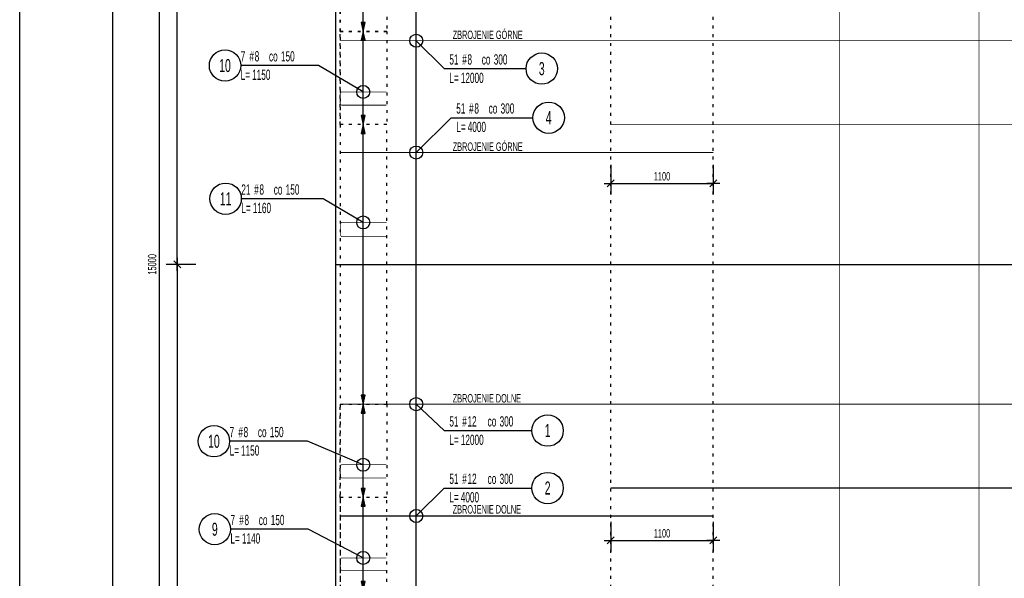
# Model space of a CAD drawing. Header units: millimetres. Extents: x 111214 to 141862, y 72904 to 96791.
# Tile 7 of 11: x 111214 to 121770, y 84198 to 90192. Entities that reach past the tile are written whole.
import ezdxf
from ezdxf.enums import TextEntityAlignment as Align

# ---------------------------------------------------------------- set-up
doc = ezdxf.new("R2010")
doc.units = ezdxf.units.MM
doc.header["$LTSCALE"] = 500
doc.header["$MEASUREMENT"] = 0
doc.linetypes.add('DEMO2', pattern=[0.1875, 0.0625, -0.125])
for name, color, linetype in [('!zasięg zbrojenia', 161, 'DEMO2'), ('BA_ram', 2, 'Continuous'), ('BA_txc', 1, 'Continuous'), ('BA_wym', 1, 'Continuous'), ('BZ_odn', 1, 'Continuous'), ('BZ_opi1', 7, 'Continuous'), ('BZ_opi2', 4, 'Continuous'), ('BZ_P_pow', 60, 'Continuous'), ('BZ_wym', 1, 'Continuous'), ('K_dylatacja', 7, 'Continuous'), ('K_obrys stropu', 152, 'Continuous')]:
    doc.layers.add(name, color=color, linetype=linetype)
doc.styles.add('BIKTBG', font='txt', dxfattribs={"width": 0.85})
doc.styles.add('BIKTC', font='bikromsw.shx', dxfattribs={"width": 0.6})
doc.styles.add('BIKTS', font='bikromsw.shx', dxfattribs={"width": 0.6})
doc.styles.add('BIKWYM', font='bikromsw.shx', dxfattribs={"width": 0.55})
doc.dimstyles.new('BA_KR_50_mm', dxfattribs={"dimscale": 5, "dimtxt": 18, "dimasz": 1.2, "dimexe": 24, "dimexo": 0, "dimgap": 6, "dimtad": 1, "dimdec": 1, "dimrnd": 0.5, "dimzin": 9, "dimdsep": 46, "dimtxsty": 'BIKWYM', "dimblk": 'WYM-KR', "dimcen": 0, "dimdle": 20, "dimclrd": 256, "dimclre": 256, "dimclrt": 7, "dimadec": 0, "dimazin": 0, "dimtfac": 0.033333, "dimtdec": 1, "dimtmove": 0, "dimatfit": 3, "dimldrblk": 'WYM-KR', "dimfxl": 1, "dimtvp": 0.8, "dimtolj": 1, "dimarcsym": 0})
doc.dimstyles.new('BA_ST_50_mm', dxfattribs={"dimscale": 5, "dimtxt": 18, "dimasz": 1.2, "dimexe": 24, "dimexo": 0, "dimgap": 0, "dimtad": 0, "dimdec": 1, "dimrnd": 0.5, "dimdsep": 46, "dimtxsty": 'BIKWYM', "dimblk": 'WYM-ST', "dimcen": 0, "dimdle": 20, "dimclrd": 256, "dimclre": 256, "dimclrt": 7, "dimadec": 0, "dimazin": 0, "dimtfac": 0.033333, "dimtdec": 1, "dimtix": 1, "dimtmove": 2, "dimatfit": 3, "dimldrblk": 'WYM-ST', "dimfxl": 1, "dimtvp": 0.8, "dimtolj": 1, "dimtzin": 0, "dimarcsym": 0})
doc.dimstyles.new('BZ_ST_50_mm', dxfattribs={"dimscale": 5, "dimtxt": 22, "dimasz": 1.466667, "dimexe": 24, "dimexo": 0, "dimgap": 0, "dimtad": 0, "dimdec": 1, "dimrnd": 0.5, "dimdsep": 46, "dimtxsty": 'BIKWYM', "dimblk": 'WYM-ST', "dimcen": 0, "dimdle": 20, "dimclrd": 256, "dimclre": 256, "dimclrt": 7, "dimadec": 0, "dimazin": 0, "dimtfac": 0.033333, "dimtdec": 1, "dimtix": 1, "dimtmove": 2, "dimatfit": 3, "dimldrblk": 'WYM-ST', "dimfxl": 1, "dimtvp": 0.8, "dimtolj": 1, "dimtzin": 0, "dimarcsym": 0})

# ---------------------------------------------------------------- blocks, each defined once
blk = doc.blocks.new('*U6609')
at = {"layer": 'BA_ram', "color": 1}
blk.add_lwpolyline([(0, 0), (0, 420), (594, 420), (594, 0)], close=True, dxfattribs=at)
at = {"layer": 'BA_ram'}
blk.add_lwpolyline([(20, 5), (20, 415), (589, 415), (589, 5)], close=True, dxfattribs=at)
for tag, height, p in [('TYTUL', 10, (21.33, -10.84)), ('SKALA', 5, (47.88, -22.75)), ('JEDNOSTKA', 5, (56.5, -30.22))]:
    blk.add_attdef(tag, text='', height=height).set_placement(p, align=Align.MIDDLE_LEFT)
blk = doc.blocks.new('WYM-ST')
blk.add_hatch(color=256).paths.add_polyline_path([(-13, 2.9), (0, 0), (-13, -2.9)])
blk.add_lwpolyline([(0, 0), (-13, 2.9), (-13, -2.9), (0, 0)])
blk = doc.blocks.new('*D6651')
at = {"layer": 'BZ_odn', "lineweight": -2}
blk.add_line((115465, 80074), (115465, 95059), dxfattribs=at)
at = {"layer": 'Defpoints', "color": 0}
for p in [(115465, 95067), (115465, 95067), (115465, 80067)]:
    blk.add_point(p, dxfattribs=at)
at = {"layer": 'BZ_odn', "linetype": 'ByBlock', "lineweight": -2, "xscale": 7.333333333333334, "yscale": 7.333333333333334, "zscale": 7.333333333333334}
for p, rotation in [((115465, 95067), 90), ((115465, 80067), 270)]:
    blk.add_blockref('WYM-ST', p, dxfattribs=dict(at, rotation=rotation))
blk = doc.blocks.new('bik_BlkOpPretPow', base_point=(126193, 82835))
at = {"layer": 'BZ_opi1', "style": 'BIKTS', "width": 0.6}
for tag, p in [('SZTUK', (126248, 82879)), ('PRZEDR_FI', (126448, 82879)), ('PRZEKROJ', (126504, 82879)), ('PRZEDR_E', (126721, 82879)), ('ROZSTAW', (126849, 82879)), ('PRZEDR_L', (126248, 82681)), ('DLUGOSC', (126370, 82681)), ('DLUGOSC_SRD', (126675, 82681)), ('UWAGA', (126248, 82516))]:
    blk.add_attdef(tag, p, '', height=110, dxfattribs=at)
at = {"layer": 'BZ_opi1', "style": 'BIKTS', "width": 0.6, "flags": 3}
for tag, p in [('PRZEDR_U', (127028, 82879)), ('SYMBOL', (127091, 82879)), ('GATUNEK', (127196, 81900)), ('PRZEDR_SZT', (127196, 81900))]:
    blk.add_attdef(tag, p, '', height=110, dxfattribs=at)
at = {"layer": 'BZ_opi2', "style": 'BIKTBG', "width": 0.6, "flags": 3}
blk.add_attdef('PRZEDR_NR', (126193, 82879), '', height=140, dxfattribs=at)
at = {"layer": 'BZ_opi2', "style": 'BIKTBG', "width": 0.6}
blk.add_attdef('NUMER', text='', height=140, dxfattribs=at).set_placement((127364, 82835), align=Align.MIDDLE_CENTER)
at = {"layer": 'BZ_wym', "style": 'BIKTS', "width": 0.6, "flags": 3}
for tag, p in [('TYP_PRETA', (127196, 82890)), ('ID', (127196, 82725)), ('ID_C', (127196, 82560)), ('EURO_KOD', (127196, 82395)), ('HAK_1', (127196, 82230)), ('HAK_2', (127196, 82065)), ('b_atr_0', (127196, 81900))]:
    blk.add_attdef(tag, p, '', height=110, dxfattribs=at)
blk = doc.blocks.new('*D6653')
at = {"layer": 'BZ_odn', "lineweight": -2}
blk.add_line((115465, 80074), (115465, 95059), dxfattribs=at)
at = {"layer": 'Defpoints', "color": 0}
for p in [(115465, 95067), (115465, 95067), (115465, 80067)]:
    blk.add_point(p, dxfattribs=at)
at = {"layer": 'BZ_odn', "linetype": 'ByBlock', "lineweight": -2, "xscale": 7.333333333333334, "yscale": 7.333333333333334, "zscale": 7.333333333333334}
for p, rotation in [((115465, 95067), 90), ((115465, 80067), 270)]:
    blk.add_blockref('WYM-ST', p, dxfattribs=dict(at, rotation=rotation))
blk = doc.blocks.new('*D6654')
at = {"layer": 'BZ_odn', "lineweight": -2}
blk.add_line((115465, 80074), (115465, 95059), dxfattribs=at)
at = {"layer": 'Defpoints', "color": 0}
for p in [(115465, 95067), (115465, 95067), (115465, 80067)]:
    blk.add_point(p, dxfattribs=at)
at = {"layer": 'BZ_odn', "linetype": 'ByBlock', "lineweight": -2, "xscale": 7.333333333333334, "yscale": 7.333333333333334, "zscale": 7.333333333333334}
for p, rotation in [((115465, 95067), 90), ((115465, 80067), 270)]:
    blk.add_blockref('WYM-ST', p, dxfattribs=dict(at, rotation=rotation))
blk = doc.blocks.new('*D6655')
at = {"layer": 'BZ_odn', "lineweight": -2}
blk.add_line((115465, 80074), (115465, 95059), dxfattribs=at)
at = {"layer": 'Defpoints', "color": 0}
for p in [(115465, 95067), (115465, 95067), (115465, 80067)]:
    blk.add_point(p, dxfattribs=at)
at = {"layer": 'BZ_odn', "linetype": 'ByBlock', "lineweight": -2, "xscale": 7.333333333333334, "yscale": 7.333333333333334, "zscale": 7.333333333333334}
for p, rotation in [((115465, 95067), 90), ((115465, 80067), 270)]:
    blk.add_blockref('WYM-ST', p, dxfattribs=dict(at, rotation=rotation))
blk = doc.blocks.new('WYM-KR')
at = {"linetype": 'ByBlock'}
blk.add_line((11.52, 0), (-11.52, 0), dxfattribs=at)
at = {"color": 7, "linetype": 'ByBlock'}
blk.add_line((6.24, 6.24), (-6.24, -6.24), dxfattribs=at)
blk = doc.blocks.new('*D6667')
at = {"layer": 'BA_wym', "lineweight": -2}
for p, q in [((117550, 88636), (117550, 88316)), ((118650, 88636), (118650, 88316)), ((117556, 88436), (118644, 88436))]:
    blk.add_line(p, q, dxfattribs=at)
at = {"layer": 'Defpoints', "color": 0}
for p in [(117550, 88636), (118650, 88636), (118650, 88436)]:
    blk.add_point(p, dxfattribs=at)
at = {"layer": 'BA_wym', "linetype": 'ByBlock', "lineweight": -2, "xscale": 6, "yscale": 6, "zscale": 6, "rotation": 180}
blk.add_blockref('WYM-KR', (117550, 88436), dxfattribs=at)
at = {"layer": 'BA_wym', "linetype": 'ByBlock', "lineweight": -2, "xscale": 6, "yscale": 6, "zscale": 6}
blk.add_blockref('WYM-KR', (118650, 88436), dxfattribs=at)
at = {"layer": 'BA_wym', "color": 7, "insert": (118100, 88511), "char_height": 90, "attachment_point": 5, "style": 'BIKWYM'}
blk.add_mtext('\\A1;1100', dxfattribs=at)
blk = doc.blocks.new('*D6668')
at = {"layer": 'BA_wym', "lineweight": -2}
for p, q in [((117550, 84805), (117550, 84485)), ((118650, 84805), (118650, 84485)), ((117556, 84605), (118644, 84605))]:
    blk.add_line(p, q, dxfattribs=at)
at = {"layer": 'Defpoints', "color": 0}
for p in [(117550, 84805), (118650, 84805), (118650, 84605)]:
    blk.add_point(p, dxfattribs=at)
at = {"layer": 'BA_wym', "linetype": 'ByBlock', "lineweight": -2, "xscale": 6, "yscale": 6, "zscale": 6, "rotation": 180}
blk.add_blockref('WYM-KR', (117550, 84605), dxfattribs=at)
at = {"layer": 'BA_wym', "linetype": 'ByBlock', "lineweight": -2, "xscale": 6, "yscale": 6, "zscale": 6}
blk.add_blockref('WYM-KR', (118650, 84605), dxfattribs=at)
at = {"layer": 'BA_wym', "color": 7, "insert": (118100, 84680), "char_height": 90, "attachment_point": 5, "style": 'BIKWYM'}
blk.add_mtext('\\A1;1100', dxfattribs=at)
blk = doc.blocks.new('*D6709')
at = {"layer": 'BZ_odn', "lineweight": -2}
blk.add_line((114896, 90074), (114896, 91059), dxfattribs=at)
at = {"layer": 'Defpoints', "color": 0}
for p in [(114896, 91067), (114896, 91067), (114896, 90067)]:
    blk.add_point(p, dxfattribs=at)
at = {"layer": 'BZ_odn', "linetype": 'ByBlock', "lineweight": -2, "xscale": 7.333333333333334, "yscale": 7.333333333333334, "zscale": 7.333333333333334}
for p, rotation in [((114896, 91067), 90), ((114896, 90067), 270)]:
    blk.add_blockref('WYM-ST', p, dxfattribs=dict(at, rotation=rotation))
blk = doc.blocks.new('*D6710')
at = {"layer": 'BZ_odn', "lineweight": -2}
blk.add_line((114896, 89074), (114896, 90059), dxfattribs=at)
at = {"layer": 'Defpoints', "color": 0}
for p in [(114896, 90067), (114896, 90067), (114896, 89067)]:
    blk.add_point(p, dxfattribs=at)
at = {"layer": 'BZ_odn', "linetype": 'ByBlock', "lineweight": -2, "xscale": 7.333333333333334, "yscale": 7.333333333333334, "zscale": 7.333333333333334}
for p, rotation in [((114896, 90067), 90), ((114896, 89067), 270)]:
    blk.add_blockref('WYM-ST', p, dxfattribs=dict(at, rotation=rotation))
blk = doc.blocks.new('*D6711')
at = {"layer": 'BZ_odn', "lineweight": -2}
blk.add_line((114896, 86074), (114896, 89059), dxfattribs=at)
at = {"layer": 'Defpoints', "color": 0}
for p in [(114896, 89067), (114896, 89067), (114896, 86067)]:
    blk.add_point(p, dxfattribs=at)
at = {"layer": 'BZ_odn', "linetype": 'ByBlock', "lineweight": -2, "xscale": 7.333333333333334, "yscale": 7.333333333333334, "zscale": 7.333333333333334}
for p, rotation in [((114896, 89067), 90), ((114896, 86067), 270)]:
    blk.add_blockref('WYM-ST', p, dxfattribs=dict(at, rotation=rotation))
blk = doc.blocks.new('*D6712')
at = {"layer": 'BZ_odn', "lineweight": -2}
blk.add_line((114896, 85074), (114896, 86059), dxfattribs=at)
at = {"layer": 'Defpoints', "color": 0}
for p in [(114896, 86067), (114896, 86067), (114896, 85067)]:
    blk.add_point(p, dxfattribs=at)
at = {"layer": 'BZ_odn', "linetype": 'ByBlock', "lineweight": -2, "xscale": 7.333333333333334, "yscale": 7.333333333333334, "zscale": 7.333333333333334}
for p, rotation in [((114896, 86067), 90), ((114896, 85067), 270)]:
    blk.add_blockref('WYM-ST', p, dxfattribs=dict(at, rotation=rotation))
blk = doc.blocks.new('*D6715')
at = {"layer": 'BZ_odn', "lineweight": -2}
blk.add_line((114896, 84074), (114896, 85059), dxfattribs=at)
at = {"layer": 'Defpoints', "color": 0}
for p in [(114896, 85067), (114896, 85067), (114896, 84067)]:
    blk.add_point(p, dxfattribs=at)
at = {"layer": 'BZ_odn', "linetype": 'ByBlock', "lineweight": -2, "xscale": 7.333333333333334, "yscale": 7.333333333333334, "zscale": 7.333333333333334}
for p, rotation in [((114896, 85067), 90), ((114896, 84067), 270)]:
    blk.add_blockref('WYM-ST', p, dxfattribs=dict(at, rotation=rotation))
blk = doc.blocks.new('*D6723')
at = {"layer": 'BA_wym', "lineweight": -2}
for p, q in [((113103, 87567), (112783, 87567)), ((112903, 87561), (112903, 80073)), ((113103, 80067), (112783, 80067))]:
    blk.add_line(p, q, dxfattribs=at)
at = {"layer": 'Defpoints', "color": 0}
for p in [(113103, 87567), (112903, 80067), (113103, 80067)]:
    blk.add_point(p, dxfattribs=at)
at = {"layer": 'BA_wym', "linetype": 'ByBlock', "lineweight": -2, "xscale": 6, "yscale": 6, "zscale": 6}
for p, rotation in [((112903, 87567), 90), ((112903, 80067), 270)]:
    blk.add_blockref('WYM-KR', p, dxfattribs=dict(at, rotation=rotation))
at = {"layer": 'BA_wym', "color": 7, "insert": (112828, 83817), "char_height": 90, "attachment_point": 5, "rotation": 90, "style": 'BIKWYM'}
blk.add_mtext('\\A1;7500', dxfattribs=at)
blk = doc.blocks.new('*D6724')
at = {"layer": 'BA_wym', "lineweight": -2}
for p, q in [((113103, 95067), (112783, 95067)), ((112903, 87573), (112903, 95061)), ((113103, 87567), (112783, 87567))]:
    blk.add_line(p, q, dxfattribs=at)
at = {"layer": 'Defpoints', "color": 0}
for p in [(112903, 95067), (113103, 95067), (113103, 87567)]:
    blk.add_point(p, dxfattribs=at)
at = {"layer": 'BA_wym', "linetype": 'ByBlock', "lineweight": -2, "xscale": 6, "yscale": 6, "zscale": 6}
for p, rotation in [((112903, 95067), 90), ((112903, 87567), 270)]:
    blk.add_blockref('WYM-KR', p, dxfattribs=dict(at, rotation=rotation))
at = {"layer": 'BA_wym', "color": 7, "insert": (112828, 91317), "char_height": 90, "attachment_point": 5, "rotation": 90, "style": 'BIKWYM'}
blk.add_mtext('\\A1;7500', dxfattribs=at)
blk = doc.blocks.new('*D6725')
at = {"layer": 'BA_wym', "lineweight": -2}
for p, q in [((112909, 95067), (112589, 95067)), ((112709, 95061), (112709, 80073)), ((112909, 80067), (112589, 80067))]:
    blk.add_line(p, q, dxfattribs=at)
at = {"layer": 'Defpoints', "color": 0}
for p in [(112909, 95067), (112709, 80067), (112909, 80067)]:
    blk.add_point(p, dxfattribs=at)
at = {"layer": 'BA_wym', "linetype": 'ByBlock', "lineweight": -2, "xscale": 6, "yscale": 6, "zscale": 6}
for p, rotation in [((112709, 95067), 90), ((112709, 80067), 270)]:
    blk.add_blockref('WYM-KR', p, dxfattribs=dict(at, rotation=rotation))
at = {"layer": 'BA_wym', "color": 7, "insert": (112634, 87567), "char_height": 90, "attachment_point": 5, "rotation": 90, "style": 'BIKWYM'}
blk.add_mtext('\\A1;15000', dxfattribs=at)

msp = doc.modelspace()

# ---------------------------------------------------------------- linework, layer by layer
at = {"layer": '!zasięg zbrojenia'}
for points in [[(129599.6, 95016.77), (114599.6, 95016.77), (114599.6, 83016.77), (129599.6, 83016.77)], [(129599.6, 95016.77), (114599.6, 95016.77), (114599.6, 83016.77), (129599.6, 83016.77)], [(114649.6, 80066.77), (126649.6, 80066.77), (126649.6, 95066.77), (114649.6, 95066.77)], [(118649.6, 95066.77), (114649.6, 95066.77), (114649.6, 80066.77), (118649.6, 80066.77)], [(114649.6, 80066.77), (126649.6, 80066.77), (126649.6, 95066.77), (114649.6, 95066.77)], [(118649.6, 95066.77), (114649.6, 95066.77), (114649.6, 80066.77), (118649.6, 80066.77)], [(129549.6, 80066.77), (117549.6, 80066.77), (117549.6, 95066.77), (129549.6, 95066.77)], [(129549.6, 80066.77), (117549.6, 80066.77), (117549.6, 95066.77), (129549.6, 95066.77)], [(129599.6, 92116.77), (114599.6, 92116.77), (114599.6, 80116.77), (129599.6, 80116.77)], [(129599.6, 92116.77), (114599.6, 92116.77), (114599.6, 80116.77), (129599.6, 80116.77)], [(114649.6, 91066.77), (115149.6, 91066.77), (115149.6, 90066.77), (114649.6, 90066.77)], [(114649.6, 90066.77), (115149.6, 90066.77), (115149.6, 89066.77), (114649.6, 89066.77)], [(115149.6, 89066.77), (114649.6, 89066.77), (114649.6, 86066.77), (115149.6, 86066.77)], [(114649.6, 86066.77), (115149.6, 86066.77), (115149.6, 85066.77), (114649.6, 85066.77)], [(115149.6, 85066.77), (114649.6, 85066.77), (114649.6, 84066.77), (115149.6, 84066.77)]]:
    msp.add_lwpolyline(points, close=True, dxfattribs=at)
at = {"layer": 'BZ_odn'}
for centre, radius in [((115465.09, 89966.77), 70), ((113414.89, 89700.17), 168), ((116810.75, 89666.77), 168), ((114896.42, 89416.77), 70), ((116884.71, 89140.73), 168), ((115465.09, 88766.77), 70), ((113421.81, 88271), 168), ((114896.43, 88016.77), 70), ((115465.09, 86066.77), 70), ((116873.61, 85782.98), 168), ((113295.94, 85668.44), 168), ((114896.42, 85416.77), 70), ((116873.61, 85166.77), 168), ((113305.36, 84724.99), 168), ((115465.09, 84866.77), 70), ((114896.42, 84416.77), 70)]:
    msp.add_circle(centre, radius, dxfattribs=at)
at = {"layer": 'BZ_P_pow'}
for points, const_width in [([(121499.6, 83016.77), (121499.6, 95016.77)], 8), ([(119999.6, 80116.77), (119999.6, 92116.77)], 8), ([(114649.6, 89966.77), (126649.6, 89966.77)], 8), ([(117549.6, 89066.77), (129549.6, 89066.77)], 8), ([(114649.6, 88766.77), (118649.6, 88766.77)], 8), ([(114649.6, 86066.77), (126649.6, 86066.77)], 12), ([(117549.6, 85166.77), (129549.6, 85166.77)], 12), ([(114649.6, 84866.77), (118649.6, 84866.77)], 12)]:
    msp.add_lwpolyline(points, dxfattribs=dict(at, const_width=const_width))
at = {"layer": 'BZ_P_pow', "const_width": 8}
for points in [[(115145.6, 89274.77), (114669.6, 89274.77, -0.41421356), (114649.6, 89294.77), (114649.6, 89396.77, -0.41421356), (114669.6, 89416.77), (115145.6, 89416.77)], [(115149.6, 87864.77), (114673.6, 87864.77, -0.41421356), (114653.6, 87884.77), (114653.6, 87996.77, -0.41421356), (114673.6, 88016.77), (115149.6, 88016.77)], [(115145.6, 85274.77), (114669.6, 85274.77, -0.41421356), (114649.6, 85294.77), (114649.6, 85396.77, -0.41421356), (114669.6, 85416.77), (115145.6, 85416.77)], [(115145.6, 84284.77), (114669.6, 84284.77, -0.41421356), (114649.6, 84304.77), (114649.6, 84396.77, -0.41421356), (114669.6, 84416.77), (115145.6, 84416.77)]]:
    msp.add_lwpolyline(points, format="xyb", dxfattribs=at)
at = {"layer": 'K_dylatacja'}
msp.add_line((114599.6, 87566.77), (129599.6, 87566.77), dxfattribs=at)
at = {"layer": 'K_obrys stropu'}
msp.add_lwpolyline([(129599.6, 95066.77), (114599.6, 95066.77), (114599.6, 80066.77), (129599.6, 80066.77)], close=True, dxfattribs=at)

# ---------------------------------------------------------------- block references
ref = msp.add_blockref('bik_BlkOpPretPow', (114416.55, 89700.17))
ref.add_attrib('NUMER', '10', dxfattribs={"layer": 'BZ_opi2', "height": 140, "style": 'BIKTBG', "width": 0.6}).set_placement((113414.89, 89700.17), align=Align.MIDDLE_CENTER)
ref.add_attrib('SZTUK', '7', (113582.89, 89744.17), dxfattribs={"layer": 'BZ_opi1', "height": 110, "style": 'BIKTS', "width": 0.6})
ref.add_attrib('PRZEKROJ', '8', (113732.89, 89744.17), dxfattribs={"layer": 'BZ_opi1', "height": 110, "style": 'BIKTS', "width": 0.6})
ref.add_attrib('DLUGOSC', '1150', (113705.46, 89546.17), dxfattribs={"layer": 'BZ_opi1', "height": 110, "style": 'BIKTS', "width": 0.6})
ref.add_attrib('PRZEDR_FI', '#', (113676.32, 89744.17), dxfattribs={"layer": 'BZ_opi1', "height": 110, "style": 'BIKTS', "width": 0.6})
ref.add_attrib('PRZEDR_L', 'L=', (113582.89, 89546.17), dxfattribs={"layer": 'BZ_opi1', "height": 110, "style": 'BIKTS', "width": 0.6})
ref.add_attrib('PRZEDR_E', 'co', (113886.32, 89744.17), dxfattribs={"layer": 'BZ_opi1', "height": 110, "style": 'BIKTS', "width": 0.6})
ref.add_attrib('ROZSTAW', '150', (114014.55, 89744.17), dxfattribs={"layer": 'BZ_opi1', "height": 110, "style": 'BIKTS', "width": 0.6})
ref = msp.add_blockref('bik_BlkOpPretPow', (115765.09, 89666.77))
ref.add_attrib('NUMER', '3', dxfattribs={"layer": 'BZ_opi2', "height": 140, "style": 'BIKTBG', "width": 0.6}).set_placement((116810.75, 89666.77), align=Align.MIDDLE_CENTER)
ref.add_attrib('SZTUK', '51', (115820.09, 89710.77), dxfattribs={"layer": 'BZ_opi1', "height": 110, "style": 'BIKTS', "width": 0.6})
ref.add_attrib('PRZEKROJ', '8', (116014.09, 89710.77), dxfattribs={"layer": 'BZ_opi1', "height": 110, "style": 'BIKTS', "width": 0.6})
ref.add_attrib('DLUGOSC', '12000', (115942.66, 89512.77), dxfattribs={"layer": 'BZ_opi1', "height": 110, "style": 'BIKTS', "width": 0.6})
ref.add_attrib('PRZEDR_FI', '#', (115957.52, 89710.77), dxfattribs={"layer": 'BZ_opi1', "height": 110, "style": 'BIKTS', "width": 0.6})
ref.add_attrib('PRZEDR_L', 'L=', (115820.09, 89512.77), dxfattribs={"layer": 'BZ_opi1', "height": 110, "style": 'BIKTS', "width": 0.6})
ref.add_attrib('PRZEDR_E', 'co', (116167.52, 89710.77), dxfattribs={"layer": 'BZ_opi1', "height": 110, "style": 'BIKTS', "width": 0.6})
ref.add_attrib('ROZSTAW', '300', (116295.75, 89710.77), dxfattribs={"layer": 'BZ_opi1', "height": 110, "style": 'BIKTS', "width": 0.6})
ref = msp.add_blockref('bik_BlkOpPretPow', (115839.05, 89140.73))
ref.add_attrib('NUMER', '4', dxfattribs={"layer": 'BZ_opi2', "height": 140, "style": 'BIKTBG', "width": 0.6}).set_placement((116884.71, 89140.73), align=Align.MIDDLE_CENTER)
ref.add_attrib('SZTUK', '51', (115894.05, 89184.73), dxfattribs={"layer": 'BZ_opi1', "height": 110, "style": 'BIKTS', "width": 0.6})
ref.add_attrib('PRZEKROJ', '8', (116088.05, 89184.73), dxfattribs={"layer": 'BZ_opi1', "height": 110, "style": 'BIKTS', "width": 0.6})
ref.add_attrib('DLUGOSC', '4000', (116016.63, 88986.73), dxfattribs={"layer": 'BZ_opi1', "height": 110, "style": 'BIKTS', "width": 0.6})
ref.add_attrib('PRZEDR_FI', '#', (116031.48, 89184.73), dxfattribs={"layer": 'BZ_opi1', "height": 110, "style": 'BIKTS', "width": 0.6})
ref.add_attrib('PRZEDR_L', 'L=', (115894.05, 88986.73), dxfattribs={"layer": 'BZ_opi1', "height": 110, "style": 'BIKTS', "width": 0.6})
ref.add_attrib('PRZEDR_E', 'co', (116241.48, 89184.73), dxfattribs={"layer": 'BZ_opi1', "height": 110, "style": 'BIKTS', "width": 0.6})
ref.add_attrib('ROZSTAW', '300', (116369.71, 89184.73), dxfattribs={"layer": 'BZ_opi1', "height": 110, "style": 'BIKTS', "width": 0.6})
ref = msp.add_blockref('bik_BlkOpPretPow', (114467.47, 88271))
ref.add_attrib('NUMER', '11', dxfattribs={"layer": 'BZ_opi2', "height": 140, "style": 'BIKTBG', "width": 0.6}).set_placement((113421.81, 88271), align=Align.MIDDLE_CENTER)
ref.add_attrib('SZTUK', '21', (113589.81, 88315), dxfattribs={"layer": 'BZ_opi1', "height": 110, "style": 'BIKTS', "width": 0.6})
ref.add_attrib('PRZEKROJ', '8', (113783.81, 88315), dxfattribs={"layer": 'BZ_opi1', "height": 110, "style": 'BIKTS', "width": 0.6})
ref.add_attrib('DLUGOSC', '1160', (113712.38, 88117), dxfattribs={"layer": 'BZ_opi1', "height": 110, "style": 'BIKTS', "width": 0.6})
ref.add_attrib('PRZEDR_FI', '#', (113727.24, 88315), dxfattribs={"layer": 'BZ_opi1', "height": 110, "style": 'BIKTS', "width": 0.6})
ref.add_attrib('PRZEDR_L', 'L=', (113589.81, 88117), dxfattribs={"layer": 'BZ_opi1', "height": 110, "style": 'BIKTS', "width": 0.6})
ref.add_attrib('PRZEDR_E', 'co', (113937.24, 88315), dxfattribs={"layer": 'BZ_opi1', "height": 110, "style": 'BIKTS', "width": 0.6})
ref.add_attrib('ROZSTAW', '150', (114065.47, 88315), dxfattribs={"layer": 'BZ_opi1', "height": 110, "style": 'BIKTS', "width": 0.6})
ref = msp.add_blockref('bik_BlkOpPretPow', (115765.09, 85782.98))
ref.add_attrib('NUMER', '1', dxfattribs={"layer": 'BZ_opi2', "height": 140, "style": 'BIKTBG', "width": 0.6}).set_placement((116873.61, 85782.98), align=Align.MIDDLE_CENTER)
ref.add_attrib('SZTUK', '51', (115820.09, 85826.98), dxfattribs={"layer": 'BZ_opi1', "height": 110, "style": 'BIKTS', "width": 0.6})
ref.add_attrib('PRZEKROJ', '12', (116014.09, 85826.98), dxfattribs={"layer": 'BZ_opi1', "height": 110, "style": 'BIKTS', "width": 0.6})
ref.add_attrib('DLUGOSC', '12000', (115942.66, 85628.98), dxfattribs={"layer": 'BZ_opi1', "height": 110, "style": 'BIKTS', "width": 0.6})
ref.add_attrib('PRZEDR_FI', '#', (115957.52, 85826.98), dxfattribs={"layer": 'BZ_opi1', "height": 110, "style": 'BIKTS', "width": 0.6})
ref.add_attrib('PRZEDR_L', 'L=', (115820.09, 85628.98), dxfattribs={"layer": 'BZ_opi1', "height": 110, "style": 'BIKTS', "width": 0.6})
ref.add_attrib('PRZEDR_E', 'co', (116230.38, 85826.98), dxfattribs={"layer": 'BZ_opi1', "height": 110, "style": 'BIKTS', "width": 0.6})
ref.add_attrib('ROZSTAW', '300', (116358.61, 85826.98), dxfattribs={"layer": 'BZ_opi1', "height": 110, "style": 'BIKTS', "width": 0.6})
ref = msp.add_blockref('bik_BlkOpPretPow', (114297.6, 85668.44))
ref.add_attrib('NUMER', '10', dxfattribs={"layer": 'BZ_opi2', "height": 140, "style": 'BIKTBG', "width": 0.6}).set_placement((113295.94, 85668.44), align=Align.MIDDLE_CENTER)
ref.add_attrib('SZTUK', '7', (113463.94, 85712.44), dxfattribs={"layer": 'BZ_opi1', "height": 110, "style": 'BIKTS', "width": 0.6})
ref.add_attrib('PRZEKROJ', '8', (113613.94, 85712.44), dxfattribs={"layer": 'BZ_opi1', "height": 110, "style": 'BIKTS', "width": 0.6})
ref.add_attrib('DLUGOSC', '1150', (113586.51, 85514.44), dxfattribs={"layer": 'BZ_opi1', "height": 110, "style": 'BIKTS', "width": 0.6})
ref.add_attrib('PRZEDR_FI', '#', (113557.37, 85712.44), dxfattribs={"layer": 'BZ_opi1', "height": 110, "style": 'BIKTS', "width": 0.6})
ref.add_attrib('PRZEDR_L', 'L=', (113463.94, 85514.44), dxfattribs={"layer": 'BZ_opi1', "height": 110, "style": 'BIKTS', "width": 0.6})
ref.add_attrib('PRZEDR_E', 'co', (113767.37, 85712.44), dxfattribs={"layer": 'BZ_opi1', "height": 110, "style": 'BIKTS', "width": 0.6})
ref.add_attrib('ROZSTAW', '150', (113895.6, 85712.44), dxfattribs={"layer": 'BZ_opi1', "height": 110, "style": 'BIKTS', "width": 0.6})
ref = msp.add_blockref('bik_BlkOpPretPow', (115765.09, 85166.77))
ref.add_attrib('NUMER', '2', dxfattribs={"layer": 'BZ_opi2', "height": 140, "style": 'BIKTBG', "width": 0.6}).set_placement((116873.61, 85166.77), align=Align.MIDDLE_CENTER)
ref.add_attrib('SZTUK', '51', (115820.09, 85210.77), dxfattribs={"layer": 'BZ_opi1', "height": 110, "style": 'BIKTS', "width": 0.6})
ref.add_attrib('PRZEKROJ', '12', (116014.09, 85210.77), dxfattribs={"layer": 'BZ_opi1', "height": 110, "style": 'BIKTS', "width": 0.6})
ref.add_attrib('DLUGOSC', '4000', (115942.66, 85012.77), dxfattribs={"layer": 'BZ_opi1', "height": 110, "style": 'BIKTS', "width": 0.6})
ref.add_attrib('PRZEDR_FI', '#', (115957.52, 85210.77), dxfattribs={"layer": 'BZ_opi1', "height": 110, "style": 'BIKTS', "width": 0.6})
ref.add_attrib('PRZEDR_L', 'L=', (115820.09, 85012.77), dxfattribs={"layer": 'BZ_opi1', "height": 110, "style": 'BIKTS', "width": 0.6})
ref.add_attrib('PRZEDR_E', 'co', (116230.38, 85210.77), dxfattribs={"layer": 'BZ_opi1', "height": 110, "style": 'BIKTS', "width": 0.6})
ref.add_attrib('ROZSTAW', '300', (116358.61, 85210.77), dxfattribs={"layer": 'BZ_opi1', "height": 110, "style": 'BIKTS', "width": 0.6})
ref = msp.add_blockref('bik_BlkOpPretPow', (114307.02, 84724.99))
ref.add_attrib('NUMER', '9', dxfattribs={"layer": 'BZ_opi2', "height": 140, "style": 'BIKTBG', "width": 0.6}).set_placement((113305.36, 84724.99), align=Align.MIDDLE_CENTER)
ref.add_attrib('SZTUK', '7', (113473.36, 84768.99), dxfattribs={"layer": 'BZ_opi1', "height": 110, "style": 'BIKTS', "width": 0.6})
ref.add_attrib('PRZEKROJ', '8', (113623.36, 84768.99), dxfattribs={"layer": 'BZ_opi1', "height": 110, "style": 'BIKTS', "width": 0.6})
ref.add_attrib('DLUGOSC', '1140', (113595.93, 84570.99), dxfattribs={"layer": 'BZ_opi1', "height": 110, "style": 'BIKTS', "width": 0.6})
ref.add_attrib('PRZEDR_FI', '#', (113566.79, 84768.99), dxfattribs={"layer": 'BZ_opi1', "height": 110, "style": 'BIKTS', "width": 0.6})
ref.add_attrib('PRZEDR_L', 'L=', (113473.36, 84570.99), dxfattribs={"layer": 'BZ_opi1', "height": 110, "style": 'BIKTS', "width": 0.6})
ref.add_attrib('PRZEDR_E', 'co', (113776.79, 84768.99), dxfattribs={"layer": 'BZ_opi1', "height": 110, "style": 'BIKTS', "width": 0.6})
ref.add_attrib('ROZSTAW', '150', (113905.02, 84768.99), dxfattribs={"layer": 'BZ_opi1', "height": 110, "style": 'BIKTS', "width": 0.6})
at = {"layer": 'BA_ram', "xscale": 50, "yscale": 50, "zscale": 50}
msp.add_blockref('*U6609', (111213.62, 75790.71), dxfattribs=at)

# ---------------------------------------------------------------- texts
at = {"layer": 'BA_txc', "style": 'BIKTC', "width": 0.6}
for s, p in [('ZBROJENIE GÓRNE', (115856.22, 89984.72)), ('ZBROJENIE GÓRNE', (115856.22, 88784.72)), ('ZBROJENIE DOLNE', (115856.22, 86084.72)), ('ZBROJENIE DOLNE', (115855.72, 84893.1))]:
    msp.add_text(s, height=90, dxfattribs=at).set_placement(p)

# ---------------------------------------------------------------- dimensions: what is measured, and where the dimension line sits
at = {"layer": 'BA_wym'}
for base, p1, p2, picture, middle in [((112709.46, 80066.77), (112909.46, 95066.77), (112909.46, 80066.77), '*D6725', (112634.46, 87566.77)), ((112902.52, 95066.77), (113102.52, 87566.77), (113102.52, 95066.77), '*D6724', (112827.52, 91316.77)), ((112902.52, 80066.77), (113102.52, 87566.77), (113102.52, 80066.77), '*D6723', (112827.52, 83816.77))]:
    dim = msp.add_linear_dim(base=base, p1=p1, p2=p2, angle=90, dimstyle='BA_KR_50_mm', override={"dimdec": 0, "dimrnd": 1, "dimatfit": 1}, dxfattribs=at)
    dim.commit()
    dim.dimension.update_dxf_attribs({"geometry": picture, "text_midpoint": middle})
for base, p1, p2, picture, middle in [((118649.6, 88436.48), (117549.6, 88636.48), (118649.6, 88636.48), '*D6667', (118099.6, 88511.48)), ((118649.6, 84605.3), (117549.6, 84805.3), (118649.6, 84805.3), '*D6668', (118099.6, 84680.3))]:
    dim = msp.add_linear_dim(base=base, p1=p1, p2=p2, dimstyle='BA_KR_50_mm', override={"dimdec": 0, "dimrnd": 1, "dimatfit": 1}, dxfattribs=at)
    dim.commit()
    dim.dimension.update_dxf_attribs({"geometry": picture, "text_midpoint": middle})
at = {"layer": 'BZ_odn'}
for p1, p2, picture, middle in [((115465.09, 80066.8), (115465.09, 95066.8), '*D6651', (115465.09, 87566.8)), ((115465.09, 80066.8), (115465.09, 95066.8), '*D6653', (115465.09, 87566.8)), ((115465.09, 80066.8), (115465.09, 95066.8), '*D6654', (115465.09, 87566.8)), ((115465.09, 80066.8), (115465.09, 95066.8), '*D6655', (115465.09, 87566.8)), ((114896.42, 90066.8), (114896.42, 91066.8), '*D6709', (114896.42, 90566.8)), ((114896.42, 89066.8), (114896.42, 90066.8), '*D6710', (114896.42, 89566.8)), ((114896.43, 86066.8), (114896.43, 89066.8), '*D6711', (114896.43, 87566.8)), ((114896.42, 85066.8), (114896.42, 86066.8), '*D6712', (114896.42, 85566.8)), ((114896.42, 84066.8), (114896.42, 85066.8), '*D6715', (114896.42, 84566.8))]:
    dim = msp.add_aligned_dim(p1=p1, p2=p2, distance=0, text=' ', dimstyle='BZ_ST_50_mm', override={"dimexe": 0, "dimdle": 0, "dimse1": 1, "dimse2": 1}, dxfattribs=at)
    dim.commit()
    dim.dimension.update_dxf_attribs({"geometry": picture, "text_midpoint": middle})

# ---------------------------------------------------------------- leaders
at = {"layer": 'BZ_odn', "has_arrowhead": 0}
for points in [[(115465.09, 89966.77), (115765.09, 89666.77), (116642.75, 89666.77)], [(114896.42, 89416.77), (114416.55, 89700.17), (113582.89, 89700.17)], [(115465.09, 88766.77), (115839.05, 89140.73), (116716.71, 89140.73)], [(114896.43, 88016.77), (114467.47, 88271), (113589.81, 88271)], [(115465.09, 86066.77), (115765.09, 85782.98), (116705.61, 85782.98)], [(114896.42, 85416.77), (114297.6, 85668.44), (113463.94, 85668.44)], [(115465.09, 84866.77), (115765.09, 85166.77), (116705.61, 85166.77)], [(114896.42, 84416.77), (114307.02, 84724.99), (113473.36, 84724.99)]]:
    msp.add_leader(points, dimstyle='BA_ST_50_mm', dxfattribs=at)

doc.saveas('drawing.dxf')
